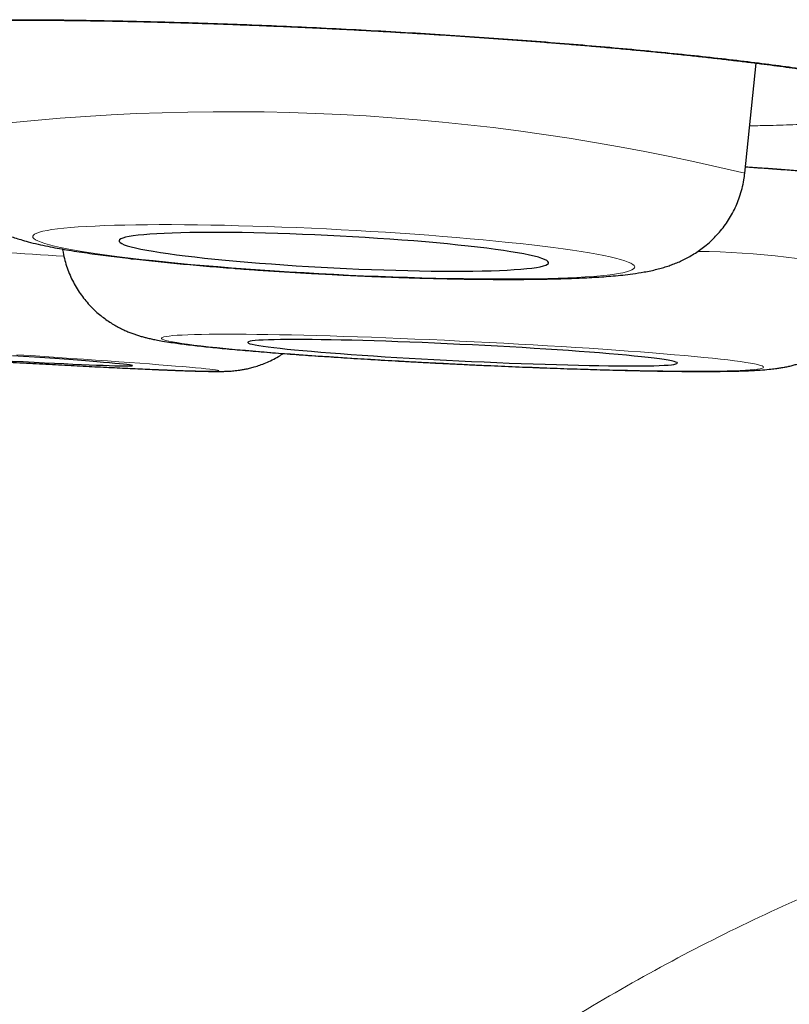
# Model space of a CAD drawing. Header units: millimetres. Extents: x 8 to 315, y 12 to 486.
# Tile 12 of 256: x 163.41 to 165.6, y 183.42 to 186.22. Entities that reach past the tile are written whole.
import ezdxf

# ---------------------------------------------------------------- set-up
doc = ezdxf.new("R2010")
doc.units = ezdxf.units.MM

msp = doc.modelspace()

# ---------------------------------------------------------------- linework, layer by layer
at = {"color": 7, "linetype": 'Continuous', "lineweight": 30}
msp.add_line((165.4771, 185.7842), (165.5096, 186.0981), dxfattribs=at)
at = {"color": 252, "linetype": 'Continuous', "lineweight": 0, "flags": 128}
for points in [[(164.3056, 185.4963), (164.348, 185.4942), (164.3903, 185.4923), (164.4324, 185.4906), (164.4743, 185.489), (164.5156, 185.4876), (164.5565, 185.4864), (164.5968, 185.4853), (164.6363, 185.4845), (164.6751, 185.4838), (164.7129, 185.4833), (164.7497, 185.483), (164.7855, 185.4829), (164.8201, 185.483), (164.8534, 185.4833), (164.8854, 185.4837), (164.9159, 185.4844), (164.945, 185.4852), (164.9725, 185.4862), (164.9984, 185.4874), (165.0225, 185.4888), (165.045, 185.4904), (165.0656, 185.4921), (165.0843, 185.494), (165.1012, 185.496), (165.1161, 185.4983), (165.129, 185.5006), (165.1399, 185.5031), (165.1487, 185.5058), (165.1555, 185.5086), (165.1602, 185.5115), (165.1629, 185.5145), (165.1634, 185.5176), (165.1618, 185.5209), (165.1582, 185.5242), (165.1524, 185.5277), (165.1446, 185.5312), (165.1347, 185.5348), (165.1228, 185.5384), (165.1089, 185.5421), (165.093, 185.5458), (165.0752, 185.5496), (165.0555, 185.5534), (165.034, 185.5572), (165.0107, 185.5611), (164.9856, 185.5649), (164.959, 185.5687), (164.9307, 185.5725), (164.9008, 185.5763), (164.8696, 185.58), (164.8369, 185.5837), (164.8029, 185.5873), (164.7678, 185.5909), (164.7315, 185.5943), (164.6941, 185.5977), (164.6558, 185.601), (164.6167, 185.6042), (164.5767, 185.6073), (164.5362, 185.6103), (164.495, 185.6132), (164.4534, 185.6159), (164.4114, 185.6185), (164.3692, 185.621), (164.3268, 185.6233), (164.2844, 185.6254), (164.242, 185.6274), (164.1998, 185.6292), (164.1578, 185.6309), (164.1162, 185.6324), (164.075, 185.6337), (164.0344, 185.6348), (163.9945, 185.6358), (163.9554, 185.6365), (163.9171, 185.6371), (163.8797, 185.6375), (163.8434, 185.6377), (163.8082, 185.6377), (163.7743, 185.6375), (163.7416, 185.6372), (163.7103, 185.6366), (163.6805, 185.6359), (163.6522, 185.6349), (163.6255, 185.6338), (163.6005, 185.6325), (163.5772, 185.6311), (163.5557, 185.6294), (163.536, 185.6276), (163.5182, 185.6257), (163.5023, 185.6235), (163.4884, 185.6212), (163.4765, 185.6188), (163.4666, 185.6162), (163.4588, 185.6135), (163.453, 185.6107), (163.4494, 185.6077), (163.4478, 185.6046), (163.4483, 185.6014), (163.4509, 185.5981), (163.4556, 185.5947), (163.4624, 185.5913), (163.4713, 185.5877), (163.4822, 185.5841), (163.4951, 185.5804), (163.51, 185.5767), (163.5269, 185.5729), (163.5456, 185.5691), (163.5662, 185.5653), (163.5886, 185.5615), (163.6128, 185.5577), (163.6387, 185.5539), (163.6662, 185.55), (163.6952, 185.5463), (163.7258, 185.5425), (163.7578, 185.5388), (163.7911, 185.5352), (163.8257, 185.5316), (163.8614, 185.5281), (163.8983, 185.5246), (163.9361, 185.5213), (163.9748, 185.518), (164.0144, 185.5149), (164.0547, 185.5118), (164.0955, 185.5089), (164.1369, 185.5061), (164.1787, 185.5034), (164.2208, 185.5009), (164.2632, 185.4985), (164.3056, 185.4963)], [(165.5305, 185.2314), (165.5296, 185.2331), (165.5265, 185.2349), (165.5213, 185.2367), (165.5141, 185.2387), (165.5048, 185.2407), (165.4935, 185.2428), (165.4801, 185.245), (165.4648, 185.2473), (165.4476, 185.2496), (165.4284, 185.252), (165.4074, 185.2544), (165.3846, 185.2569), (165.3601, 185.2594), (165.3338, 185.2619), (165.306, 185.2645), (165.2766, 185.2671), (165.2457, 185.2697), (165.2135, 185.2723), (165.1799, 185.2749), (165.145, 185.2775), (165.109, 185.2801), (165.072, 185.2827), (165.0339, 185.2853), (164.995, 185.2878), (164.9553, 185.2903), (164.9149, 185.2927), (164.8739, 185.2951), (164.8324, 185.2974), (164.7905, 185.2997), (164.7483, 185.3019), (164.706, 185.3041), (164.6635, 185.3061), (164.6211, 185.3081), (164.5788, 185.31), (164.5368, 185.3118), (164.495, 185.3135), (164.4537, 185.3151), (164.413, 185.3166), (164.3729, 185.318), (164.3335, 185.3193), (164.2949, 185.3205), (164.2573, 185.3216), (164.2206, 185.3225), (164.1851, 185.3233), (164.1508, 185.324), (164.1178, 185.3246), (164.0861, 185.325), (164.0558, 185.3253), (164.0271, 185.3255), (163.9999, 185.3256), (163.9744, 185.3255), (163.9506, 185.3253), (163.9285, 185.3249), (163.9083, 185.3245), (163.89, 185.3239), (163.8735, 185.3232), (163.8591, 185.3223), (163.8466, 185.3214), (163.8361, 185.3203), (163.8277, 185.3191), (163.8213, 185.3178), (163.8171, 185.3164), (163.8149, 185.3149), (163.8148, 185.3132), (163.8168, 185.3115), (163.8209, 185.3097), (163.8271, 185.3078), (163.8354, 185.3058), (163.8457, 185.3037), (163.8581, 185.3015), (163.8724, 185.2993), (163.8887, 185.297), (163.9069, 185.2947), (163.927, 185.2923), (163.9489, 185.2898), (163.9726, 185.2873), (163.998, 185.2848), (164.025, 185.2823), (164.0536, 185.2797), (164.0838, 185.2771), (164.1153, 185.2745), (164.1483, 185.2719), (164.1825, 185.2692), (164.218, 185.2666), (164.2545, 185.2641), (164.2921, 185.2615), (164.3306, 185.2589), (164.3699, 185.2564), (164.41, 185.254), (164.4507, 185.2516), (164.4919, 185.2492), (164.5336, 185.2469), (164.5757, 185.2446), (164.618, 185.2425), (164.6604, 185.2404), (164.7028, 185.2383), (164.7452, 185.2364), (164.7874, 185.2345), (164.8293, 185.2328), (164.8708, 185.2311), (164.9118, 185.2296), (164.9523, 185.2281), (164.9921, 185.2268), (165.031, 185.2255), (165.0692, 185.2244), (165.1063, 185.2234), (165.1424, 185.2226), (165.1773, 185.2218), (165.211, 185.2212), (165.2434, 185.2207), (165.2744, 185.2203), (165.3039, 185.2201), (165.3318, 185.2199), (165.3582, 185.2199), (165.3828, 185.2201), (165.4058, 185.2204), (165.4269, 185.2208), (165.4462, 185.2213), (165.4636, 185.2219), (165.4791, 185.2227), (165.4926, 185.2236), (165.504, 185.2246), (165.5135, 185.2258), (165.5209, 185.227), (165.5262, 185.2284), (165.5294, 185.2298), (165.5305, 185.2314)], [(163.9779, 185.2212), (163.9769, 185.2219), (163.9738, 185.2227), (163.9686, 185.2235), (163.9613, 185.2246), (163.952, 185.2257), (163.9406, 185.2269), (163.9272, 185.2283), (163.9119, 185.2297), (163.8946, 185.2313), (163.8754, 185.233), (163.8544, 185.2348), (163.8316, 185.2366), (163.807, 185.2386), (163.7808, 185.2406), (163.7529, 185.2427), (163.7235, 185.2449), (163.6926, 185.2472), (163.6603, 185.2495), (163.6267, 185.2518), (163.5919, 185.2543), (163.5559, 185.2567), (163.5188, 185.2592), (163.4808, 185.2618), (163.4419, 185.2644), (163.4022, 185.2669)], [(163.4008, 185.2448), (163.4406, 185.2426), (163.4795, 185.2405), (163.5176, 185.2385), (163.5547, 185.2365), (163.5907, 185.2347), (163.6256, 185.2329), (163.6592, 185.2312), (163.6916, 185.2297), (163.7225, 185.2282), (163.752, 185.2269), (163.7799, 185.2256), (163.8062, 185.2245), (163.8308, 185.2235), (163.8537, 185.2226), (163.8748, 185.2218), (163.894, 185.2212), (163.9113, 185.2207), (163.9268, 185.2203), (163.9402, 185.2201), (163.9516, 185.2199), (163.961, 185.2199), (163.9684, 185.2201), (163.9736, 185.2203), (163.9768, 185.2207), (163.9779, 185.2212)]]:
    msp.add_lwpolyline(points, dxfattribs=at)
at = {"color": 7, "linetype": 'Continuous', "lineweight": 30, "flags": 128}
for points in [[(164.3056, 185.5146), (164.3415, 185.5129), (164.3773, 185.5113), (164.4129, 185.5099), (164.4481, 185.5087), (164.4827, 185.5076), (164.5168, 185.5067), (164.5502, 185.506), (164.5827, 185.5055), (164.6143, 185.5052), (164.6447, 185.5051), (164.6741, 185.5052), (164.7021, 185.5054), (164.7288, 185.5059), (164.754, 185.5065), (164.7777, 185.5073), (164.7998, 185.5083), (164.8201, 185.5095), (164.8387, 185.5108), (164.8554, 185.5124), (164.8703, 185.5141), (164.8832, 185.5159), (164.8941, 185.5179), (164.903, 185.5201), (164.9098, 185.5224), (164.9145, 185.5248), (164.9171, 185.5273), (164.9177, 185.53), (164.9161, 185.5327), (164.9124, 185.5356), (164.9066, 185.5385), (164.8988, 185.5415), (164.8889, 185.5446), (164.877, 185.5478), (164.8631, 185.5509), (164.8473, 185.5542), (164.8296, 185.5574), (164.8102, 185.5606), (164.789, 185.5639), (164.7661, 185.5671), (164.7416, 185.5703), (164.7156, 185.5735), (164.6883, 185.5766), (164.6596, 185.5797), (164.6296, 185.5827), (164.5986, 185.5856), (164.5666, 185.5884), (164.5336, 185.5912), (164.4999, 185.5938), (164.4655, 185.5963), (164.4305, 185.5987), (164.3951, 185.601), (164.3594, 185.6031), (164.3236, 185.6051), (164.2876, 185.6069), (164.2517, 185.6086), (164.216, 185.6101), (164.1807, 185.6114), (164.1457, 185.6125), (164.1113, 185.6135), (164.0776, 185.6143), (164.0446, 185.6149), (164.0126, 185.6153), (163.9815, 185.6155), (163.9516, 185.6156), (163.9229, 185.6154), (163.8955, 185.615), (163.8696, 185.6145), (163.8451, 185.6138), (163.8222, 185.6129), (163.801, 185.6118), (163.7815, 185.6105), (163.7639, 185.6091), (163.7481, 185.6075), (163.7342, 185.6057), (163.7223, 185.6038), (163.7124, 185.6017), (163.7046, 185.5995), (163.6988, 185.5971), (163.6951, 185.5946), (163.6935, 185.592), (163.694, 185.5893), (163.6967, 185.5865), (163.7014, 185.5836), (163.7082, 185.5806), (163.7171, 185.5776), (163.728, 185.5745), (163.7409, 185.5713), (163.7557, 185.5681), (163.7725, 185.5649), (163.7911, 185.5617), (163.8114, 185.5584), (163.8335, 185.5552), (163.8571, 185.552), (163.8824, 185.5488), (163.9091, 185.5456), (163.9371, 185.5425), (163.9664, 185.5395), (163.9969, 185.5365), (164.0285, 185.5336), (164.061, 185.5308), (164.0943, 185.5281), (164.1284, 185.5256), (164.1631, 185.5231), (164.1983, 185.5208), (164.2339, 185.5186), (164.2697, 185.5165), (164.3056, 185.5146)], [(165.2848, 185.2433), (165.2838, 185.2447), (165.2807, 185.2462), (165.2755, 185.2478), (165.2682, 185.2495), (165.2589, 185.2513), (165.2476, 185.2532), (165.2342, 185.2551), (165.219, 185.2571), (165.2018, 185.2591), (165.1829, 185.2612), (165.1621, 185.2633), (165.1397, 185.2655), (165.1157, 185.2677), (165.0901, 185.2699), (165.0631, 185.2721), (165.0348, 185.2743), (165.0052, 185.2765), (164.9745, 185.2787), (164.9427, 185.2809), (164.91, 185.283), (164.8764, 185.2851), (164.8422, 185.2872), (164.8074, 185.2892), (164.7721, 185.2912), (164.7365, 185.2931), (164.7006, 185.2949), (164.6647, 185.2966), (164.6288, 185.2983), (164.593, 185.2999), (164.5575, 185.3014), (164.5224, 185.3028), (164.4879, 185.304), (164.4539, 185.3052), (164.4207, 185.3063), (164.3884, 185.3072), (164.3571, 185.3081), (164.3268, 185.3088), (164.2978, 185.3094), (164.27, 185.3098), (164.2436, 185.3102), (164.2187, 185.3104), (164.1954, 185.3104), (164.1737, 185.3104), (164.1537, 185.3102), (164.1356, 185.3099), (164.1192, 185.3094), (164.1048, 185.3088), (164.0923, 185.3081), (164.0819, 185.3073), (164.0734, 185.3064), (164.0671, 185.3053), (164.0628, 185.3042), (164.0606, 185.3029), (164.0606, 185.3015), (164.0626, 185.3), (164.0667, 185.2985), (164.073, 185.2968), (164.0813, 185.2951), (164.0916, 185.2932), (164.104, 185.2914), (164.1183, 185.2894), (164.1345, 185.2874), (164.1525, 185.2853), (164.1724, 185.2832), (164.194, 185.2811), (164.2172, 185.2789), (164.242, 185.2767), (164.2683, 185.2745), (164.296, 185.2723), (164.325, 185.2701), (164.3552, 185.2679), (164.3864, 185.2657), (164.4187, 185.2635), (164.4518, 185.2614), (164.4857, 185.2593), (164.5203, 185.2573), (164.5553, 185.2553), (164.5908, 185.2534), (164.6265, 185.2515), (164.6624, 185.2497), (164.6984, 185.248), (164.7342, 185.2464), (164.7699, 185.2448), (164.8052, 185.2434), (164.84, 185.2421), (164.8743, 185.2408), (164.9079, 185.2397), (164.9406, 185.2387), (164.9725, 185.2378), (165.0033, 185.237), (165.033, 185.2364), (165.0614, 185.2359), (165.0885, 185.2355), (165.1141, 185.2352), (165.1382, 185.2351), (165.1608, 185.2351), (165.1816, 185.2352), (165.2007, 185.2354), (165.218, 185.2358), (165.2333, 185.2363), (165.2468, 185.237), (165.2583, 185.2377), (165.2677, 185.2386), (165.2751, 185.2396), (165.2804, 185.2407), (165.2837, 185.2419), (165.2848, 185.2433)], [(163.7323, 185.236), (163.7313, 185.2365), (163.7281, 185.2372), (163.7229, 185.238), (163.7156, 185.2389), (163.7063, 185.24), (163.6949, 185.2411), (163.6815, 185.2424), (163.6663, 185.2438), (163.6491, 185.2452), (163.6301, 185.2468), (163.6093, 185.2484), (163.5869, 185.2502), (163.5629, 185.252), (163.5373, 185.2539), (163.5103, 185.2558), (163.482, 185.2578), (163.4524, 185.2599), (163.4216, 185.262), (163.3898, 185.2641)], [(163.3889, 185.2491), (163.4207, 185.2474), (163.4515, 185.2458), (163.4811, 185.2443), (163.5095, 185.2429), (163.5366, 185.2416), (163.5622, 185.2404), (163.5863, 185.2393), (163.6087, 185.2384), (163.6295, 185.2375), (163.6486, 185.2368), (163.6658, 185.2362), (163.6811, 185.2357), (163.6945, 185.2354), (163.706, 185.2351), (163.7154, 185.2351), (163.7227, 185.2351), (163.728, 185.2353), (163.7312, 185.2356), (163.7323, 185.236)]]:
    msp.add_lwpolyline(points, dxfattribs=at)
at = {"color": 252, "linetype": 'Continuous', "lineweight": 0}
for centre, radius, start, end in [((164.0086, 179.7334), 6.2264, 76.35858, 97.80588), ((158.2216, 103.7143), 82.0056, 86.283776, 86.785139), ((165.3234, 183.3106), 2.2509, 76.6423, 89.4867)]:
    msp.add_arc(centre, radius, start, end, dxfattribs=at)
for points, knots in [([(164.9633, 186.1542), (164.928, 186.157), (164.8573, 186.1626), (164.7481, 186.1705), (164.6371, 186.178), (164.5247, 186.185), (164.4117, 186.1914), (164.2983, 186.1973), (164.1849, 186.2026), (164.072, 186.2074), (163.9604, 186.2114), (163.8506, 186.2149), (163.7431, 186.2176), (163.6381, 186.2197), (163.5361, 186.2212), (163.4378, 186.2219), (163.3438, 186.2219), (163.2543, 186.2213), (163.1695, 186.2199), (163.09, 186.2179), (163.0161, 186.2152), (162.9482, 186.2118), (162.8869, 186.2078), (162.832, 186.2031), (162.7838, 186.1978), (162.7426, 186.192), (162.7087, 186.1856), (162.6823, 186.1787), (162.6635, 186.1713), (162.6521, 186.1634), (162.6482, 186.155), (162.6521, 186.1464), (162.6637, 186.1373), (162.683, 186.1279), (162.7097, 186.1183), (162.7437, 186.1084), (162.7848, 186.0984), (162.8332, 186.0883), (162.8884, 186.078), (162.9502, 186.0677), (163.0182, 186.0574), (163.0887, 186.0476), (163.1391, 186.0413), (163.1627, 186.0384)], [0, 0, 0, 0, 0.024408, 0.048899, 0.073418, 0.097909, 0.122316, 0.146724, 0.171215, 0.195734, 0.220225, 0.244633, 0.26904, 0.293531, 0.318051, 0.342542, 0.366949, 0.391357, 0.415848, 0.440367, 0.464858, 0.489266, 0.513673, 0.538164, 0.562684, 0.587175, 0.611582, 0.63599, 0.660481, 0.685, 0.709491, 0.733899, 0.758306, 0.782797, 0.807316, 0.831807, 0.856215, 0.880623, 0.905114, 0.929633, 0.954124, 0.978531, 1, 1, 1, 1]), ([(165.4911, 185.9193), (165.5068, 185.9196), (165.5501, 185.9204), (165.6149, 185.9226), (165.6857, 185.9257), (165.75, 185.9294), (165.8079, 185.9338), (165.8589, 185.9388), (165.9031, 185.9444), (165.9402, 185.9505), (165.97, 185.9572), (165.9923, 185.9644), (166.0069, 185.9721), (166.0139, 185.9803), (166.0133, 185.9888), (166.0052, 185.9977), (165.9895, 186.0069), (165.966, 186.0164), (165.9351, 186.0262), (165.8969, 186.0362), (165.8517, 186.0463), (165.7997, 186.0565), (165.7408, 186.0668), (165.6755, 186.077), (165.604, 186.0873), (165.5269, 186.0975), (165.4444, 186.1075), (165.3568, 186.1174), (165.2644, 186.127), (165.1676, 186.1364), (165.0674, 186.1455), (164.9979, 186.1513), (164.9633, 186.1542)], [0, 0, 0, 0, 0.019302, 0.053156, 0.08705, 0.120904, 0.154643, 0.188382, 0.222236, 0.256129, 0.289983, 0.323722, 0.357461, 0.391315, 0.425209, 0.459063, 0.492802, 0.526541, 0.560395, 0.594288, 0.628142, 0.661881, 0.69562, 0.729474, 0.763368, 0.797222, 0.830961, 0.864692, 0.898538, 0.932423, 0.966269, 1, 1, 1, 1]), ([(166.1569, 185.745), (166.1387, 185.7471), (166.1022, 185.7512), (166.039, 185.7576), (165.969, 185.7643), (165.8916, 185.7713), (165.8088, 185.7782), (165.7211, 185.7852), (165.6287, 185.7922), (165.5479, 185.7981), (165.4967, 185.8016), (165.479, 185.8028)], [0, 0, 0, 0, 0.111876, 0.223752, 0.342488, 0.46163, 0.580909, 0.700051, 0.818787, 0.937523, 1, 1, 1, 1]), ([(170.9569, 184.5363), (170.64, 184.5338), (170.0064, 184.5288), (169.0567, 184.4775), (168.1102, 184.3832), (167.172, 184.2261), (166.3672, 184.0105), (165.7007, 183.7569), (165.1667, 183.4947), (164.6638, 183.1764), (164.2043, 182.7976), (163.8036, 182.3568), (163.4748, 181.8603), (163.2249, 181.3183), (163.126, 180.9345), (163.0765, 180.7425)], [0, 0, 0, 0, 0.10003, 0.200056, 0.300173, 0.400239, 0.500131, 0.562636, 0.625145, 0.687668, 0.750125, 0.812616, 0.875055, 0.937489, 1, 1, 1, 1]), ([(170.9569, 183.7315), (170.872, 183.7313), (170.6598, 183.7309), (170.3203, 183.7265), (169.9809, 183.718), (169.684, 183.707), (169.4506, 183.6959), (169.2383, 183.6837), (169.0043, 183.6681), (168.7278, 183.646), (168.4301, 183.6169), (168.1539, 183.5848), (167.8989, 183.5507), (167.6444, 183.5118), (167.3904, 183.4675), (167.1373, 183.4174), (166.9155, 183.3678), (166.7246, 183.3207), (166.5644, 183.278), (166.4048, 183.2322), (166.2459, 183.1828), (166.0878, 183.1298), (165.9306, 183.0729), (165.7746, 183.0119), (165.6201, 182.9467), (165.4677, 182.877), (165.3171, 182.8023), (165.1687, 182.7223), (165.0386, 182.6458), (164.9265, 182.5748), (164.8316, 182.5109), (164.7343, 182.4411), (164.6353, 182.365), (164.5463, 182.2911), (164.4654, 182.2193), (164.3924, 182.1502), (164.317, 182.0735), (164.2443, 181.994), (164.1742, 181.9114), (164.1072, 181.8259), (164.0434, 181.7373), (163.9833, 181.6462), (163.931, 181.5594), (163.8789, 181.4652), (163.8279, 181.3634), (163.7761, 181.2462), (163.7298, 181.1268), (163.693, 181.019), (163.6731, 180.9509), (163.6651, 180.9236)], [0, 0, 0, 0, 0.030311, 0.075829, 0.121347, 0.151731, 0.182115, 0.205005, 0.227895, 0.266165, 0.304435, 0.335215, 0.365995, 0.396862, 0.427729, 0.458669, 0.489608, 0.509459, 0.529311, 0.549209, 0.569106, 0.589082, 0.609058, 0.629098, 0.649137, 0.669129, 0.689121, 0.709276, 0.729431, 0.743059, 0.756689, 0.770316, 0.785817, 0.801316, 0.811695, 0.824518, 0.837341, 0.850283, 0.863224, 0.876348, 0.889473, 0.90273, 0.915988, 0.926374, 0.942055, 0.957737, 0.973562, 0.989388, 1, 1, 1, 1])]:
    msp.add_open_spline(points, degree=3, knots=knots, dxfattribs=at)
at = {"color": 7, "linetype": 'Continuous', "lineweight": 30}
for points, knots in [([(162.7564, 186.1869), (162.7564, 186.1869), (162.7562, 186.1868), (162.7572, 186.1871), (162.7597, 186.1878), (162.7642, 186.1889), (162.7706, 186.1903), (162.779, 186.1919), (162.7896, 186.1937), (162.8023, 186.1957), (162.8171, 186.1977), (162.834, 186.1997), (162.8529, 186.2018), (162.8738, 186.2038), (162.8969, 186.2058), (162.9219, 186.2077), (162.9489, 186.2095), (162.9778, 186.2112), (163.0084, 186.2128), (163.0407, 186.2143), (163.0746, 186.2157), (163.11, 186.2169), (163.1468, 186.2179), (163.1848, 186.2188), (163.2243, 186.2195), (163.2651, 186.2201), (163.3075, 186.2205), (163.3512, 186.2207), (163.3962, 186.2208), (163.4424, 186.2208), (163.4897, 186.2205), (163.5379, 186.2201), (163.5869, 186.2195), (163.6367, 186.2188), (163.687, 186.2179), (163.7381, 186.2168), (163.79, 186.2156), (163.8428, 186.2142), (163.8963, 186.2126), (163.9502, 186.2109), (164.0044, 186.209), (164.0588, 186.207), (164.1136, 186.2048), (164.1688, 186.2025), (164.2241, 186.2), (164.2797, 186.1974), (164.3354, 186.1946), (164.391, 186.1917), (164.4465, 186.1887), (164.502, 186.1855), (164.5573, 186.1822), (164.6122, 186.1788), (164.6666, 186.1752), (164.7207, 186.1716), (164.7744, 186.1678), (164.8277, 186.1639), (164.8804, 186.1599), (164.9231, 186.1566), (164.9574, 186.1538), (164.9913, 186.151), (165.0338, 186.1474), (165.0834, 186.1431), (165.1321, 186.1387), (165.1798, 186.1342), (165.2267, 186.1297), (165.2726, 186.1251), (165.3174, 186.1204), (165.3611, 186.1157), (165.4036, 186.1109), (165.4448, 186.1061), (165.4845, 186.1013), (165.5227, 186.0965), (165.5595, 186.0917), (165.5948, 186.0869), (165.6285, 186.0821), (165.6606, 186.0773), (165.6913, 186.0725), (165.7201, 186.0678), (165.7471, 186.0632), (165.7723, 186.0587), (165.7957, 186.0542), (165.8171, 186.0499), (165.8362, 186.0458), (165.8531, 186.0419), (165.8678, 186.0383), (165.8805, 186.035), (165.891, 186.032), (165.8989, 186.0295), (165.9046, 186.0276), (165.9081, 186.0263), (165.9099, 186.0255), (165.9099, 186.0255), (165.9099, 186.0255)], [0, 0, 0, 0, 0.000256, 0.007502, 0.014804, 0.022741, 0.031272, 0.040363, 0.049955, 0.059972, 0.070328, 0.080944, 0.091624, 0.102602, 0.113825, 0.125249, 0.136834, 0.148546, 0.160351, 0.17222, 0.184126, 0.196045, 0.207948, 0.219836, 0.231708, 0.243671, 0.255716, 0.267827, 0.279986, 0.292176, 0.304381, 0.316581, 0.328759, 0.340899, 0.352987, 0.365052, 0.377169, 0.389376, 0.401622, 0.413849, 0.425998, 0.438089, 0.450287, 0.462467, 0.474648, 0.486847, 0.499081, 0.511287, 0.523457, 0.535678, 0.547912, 0.560109, 0.572237, 0.584374, 0.596579, 0.608767, 0.62096, 0.633173, 0.638776, 0.645216, 0.657376, 0.669492, 0.681592, 0.693695, 0.705816, 0.717982, 0.730088, 0.742229, 0.754388, 0.766513, 0.77856, 0.790491, 0.802502, 0.814437, 0.826335, 0.838209, 0.850076, 0.861947, 0.873563, 0.885272, 0.896879, 0.908307, 0.919477, 0.930315, 0.940993, 0.951528, 0.961769, 0.971637, 0.980057, 0.987981, 0.995385, 1, 1, 1, 1]), ([(163.163, 185.9021), (163.163, 185.9012), (163.1627, 185.8925), (163.1639, 185.8759), (163.1667, 185.8527), (163.1714, 185.83), (163.1777, 185.808), (163.1855, 185.7868), (163.1947, 185.7665), (163.2051, 185.7473), (163.2166, 185.7292), (163.2291, 185.7123), (163.2424, 185.6967), (163.2561, 185.6824), (163.2701, 185.6695), (163.2843, 185.658), (163.2984, 185.6478), (163.3123, 185.6387), (163.326, 185.6306), (163.3396, 185.6235), (163.3531, 185.617), (163.3669, 185.611), (163.3813, 185.6054), (163.3969, 185.6), (163.4147, 185.5944), (163.4368, 185.5882), (163.4622, 185.582), (163.4897, 185.5761), (163.5166, 185.5709), (163.5439, 185.5661), (163.5723, 185.5615), (163.602, 185.557), (163.6322, 185.5527), (163.6632, 185.5486), (163.695, 185.5446), (163.7278, 185.5408), (163.7614, 185.537), (163.796, 185.5334), (163.8314, 185.5298), (163.8676, 185.5263), (163.9046, 185.523), (163.9424, 185.5197), (163.9808, 185.5165), (164.0197, 185.5135), (164.0593, 185.5105), (164.0992, 185.5077), (164.1396, 185.505), (164.1803, 185.5025), (164.2212, 185.5), (164.2615, 185.4978), (164.2897, 185.4963), (164.3042, 185.4955), (164.3056, 185.4955)], [0, 0, 0, 0, 0.001572, 0.01619, 0.030646, 0.04495, 0.059106, 0.073117, 0.086985, 0.100704, 0.114266, 0.127657, 0.140857, 0.153846, 0.166612, 0.179167, 0.191564, 0.203908, 0.216346, 0.229051, 0.242292, 0.256412, 0.27187, 0.289316, 0.309785, 0.335188, 0.369638, 0.402027, 0.431409, 0.459062, 0.488223, 0.516158, 0.543295, 0.56989, 0.596099, 0.622021, 0.647722, 0.673253, 0.698646, 0.723931, 0.749126, 0.774249, 0.799312, 0.824326, 0.8493, 0.874242, 0.899157, 0.924052, 0.948933, 0.973802, 0.997355, 1, 1, 1, 1]), ([(165.479, 185.8025), (165.4947, 185.8014), (165.5268, 185.7992), (165.5741, 185.7958), (165.6211, 185.7924), (165.6671, 185.789), (165.7117, 185.7856), (165.755, 185.7822), (165.797, 185.7788), (165.8378, 185.7754), (165.8774, 185.772), (165.9156, 185.7686), (165.9525, 185.7653), (165.9879, 185.762), (166.0217, 185.7587), (166.054, 185.7555), (166.0847, 185.7523), (166.1137, 185.7491), (166.1408, 185.7461), (166.1661, 185.7431), (166.1897, 185.7402), (166.2114, 185.7374), (166.2311, 185.7346), (166.2488, 185.7321), (166.2627, 185.7299), (166.2731, 185.7282), (166.2823, 185.7266), (166.2914, 185.725), (166.2993, 185.7234), (166.3048, 185.7222), (166.3082, 185.7214), (166.3098, 185.7209), (166.3097, 185.721), (166.3096, 185.721)], [0, 0, 0, 0, 0.035092, 0.071327, 0.107736, 0.144166, 0.18042, 0.216359, 0.252252, 0.28835, 0.324378, 0.360392, 0.396443, 0.432564, 0.468339, 0.504179, 0.540032, 0.575728, 0.611125, 0.6461, 0.681227, 0.716012, 0.750438, 0.784476, 0.818066, 0.839687, 0.858703, 0.889964, 0.920041, 0.94533, 0.968808, 0.990356, 1, 1, 1, 1]), ([(164.3056, 185.4955), (164.3128, 185.4951), (164.3338, 185.494), (164.3684, 185.4924), (164.4094, 185.4906), (164.4502, 185.489), (164.4907, 185.4875), (164.5308, 185.4862), (164.5706, 185.485), (164.6098, 185.4841), (164.6484, 185.4832), (164.6864, 185.4826), (164.7237, 185.4821), (164.7603, 185.4818), (164.796, 185.4817), (164.8308, 185.4817), (164.8647, 185.482), (164.8977, 185.4824), (164.9296, 185.483), (164.9606, 185.4838), (164.9906, 185.4849), (165.0197, 185.4861), (165.048, 185.4876), (165.0755, 185.4894), (165.1027, 185.4916), (165.1302, 185.4942), (165.1593, 185.4977), (165.1855, 185.5018), (165.2083, 185.5062), (165.2257, 185.5102), (165.2417, 185.5145), (165.2569, 185.5192), (165.2718, 185.5244), (165.2866, 185.5304), (165.3016, 185.5372), (165.3168, 185.5451), (165.3323, 185.5541), (165.3479, 185.5645), (165.3636, 185.5763), (165.3791, 185.5896), (165.3941, 185.6043), (165.4084, 185.6204), (165.4218, 185.6377), (165.434, 185.6562), (165.445, 185.6756), (165.4545, 185.696), (165.4629, 185.7177), (165.4697, 185.7408), (165.4745, 185.7632), (165.4762, 185.7777), (165.4769, 185.7841)], [0, 0, 0, 0, 0.013135, 0.0380971, 0.0630641, 0.0880385, 0.1130248, 0.1380276, 0.1630521, 0.188104, 0.2131896, 0.2383163, 0.2634931, 0.2887302, 0.3140403, 0.339439, 0.364946, 0.3905864, 0.4163927, 0.4424086, 0.4686937, 0.4953324, 0.5224486, 0.550234, 0.5790051, 0.6093361, 0.6424211, 0.6812578, 0.7034772, 0.7229165, 0.7398278, 0.7549866, 0.768984, 0.7822636, 0.7951651, 0.8079484, 0.8207522, 0.8337047, 0.8468786, 0.8602834, 0.8738878, 0.8876435, 0.9015039, 0.9154317, 0.929401, 0.9433946, 0.9574015, 0.9728327, 0.9881002, 1, 1, 1, 1]), ([(163.5325, 185.5681), (163.5327, 185.5668), (163.5338, 185.5578), (163.5375, 185.5415), (163.5436, 185.5196), (163.5515, 185.4986), (163.5606, 185.4784), (163.5711, 185.4592), (163.5828, 185.4411), (163.5954, 185.4242), (163.609, 185.4086), (163.6231, 185.3942), (163.6377, 185.3813), (163.6524, 185.3698), (163.6669, 185.3598), (163.681, 185.3511), (163.6944, 185.3438), (163.7071, 185.3377), (163.7191, 185.3324), (163.7304, 185.328), (163.7413, 185.3242), (163.7519, 185.3208), (163.7626, 185.3177), (163.7737, 185.3149), (163.786, 185.312), (163.8007, 185.309), (163.8191, 185.3057), (163.8402, 185.3023), (163.8627, 185.2992), (163.8853, 185.2962), (163.9091, 185.2934), (163.9344, 185.2906), (163.9605, 185.2879), (163.9875, 185.2852), (164.0157, 185.2826), (164.0449, 185.28), (164.0752, 185.2774), (164.1067, 185.2748), (164.1392, 185.2722), (164.1727, 185.2696), (164.2071, 185.2671), (164.2425, 185.2646), (164.2788, 185.2621), (164.3158, 185.2596), (164.3535, 185.2572), (164.3919, 185.2548), (164.4308, 185.2525), (164.4702, 185.2502), (164.5101, 185.2479), (164.5502, 185.2458), (164.5906, 185.2436), (164.6312, 185.2416), (164.6718, 185.2396), (164.7125, 185.2377), (164.7531, 185.2358), (164.7935, 185.234), (164.8336, 185.2324), (164.8734, 185.2308), (164.9128, 185.2293), (164.9518, 185.2279), (164.9901, 185.2266), (165.0278, 185.2254), (165.0648, 185.2243), (165.101, 185.2233), (165.1364, 185.2224), (165.1708, 185.2216), (165.2042, 185.2209), (165.2366, 185.2204), (165.2679, 185.2199), (165.2981, 185.2196), (165.3271, 185.2194), (165.355, 185.2193), (165.3816, 185.2194), (165.4071, 185.2196), (165.4314, 185.2199), (165.4547, 185.2204), (165.4772, 185.2211), (165.4994, 185.222), (165.5224, 185.2233), (165.5438, 185.225), (165.5623, 185.227), (165.5764, 185.2291), (165.5882, 185.2311), (165.5997, 185.2334), (165.6114, 185.2361), (165.6235, 185.2394), (165.6363, 185.2434), (165.6498, 185.2482), (165.6642, 185.2542), (165.6795, 185.2614), (165.6955, 185.2702), (165.7119, 185.2805), (165.7284, 185.2925), (165.7446, 185.306), (165.7601, 185.3209), (165.7748, 185.3372), (165.7884, 185.3546), (165.8007, 185.3731), (165.8117, 185.3926), (165.8212, 185.4129), (165.8295, 185.4346), (165.8362, 185.4576), (165.841, 185.4799), (165.8426, 185.4944), (165.8433, 185.5007)], [0, 0, 0, 0, 0.0012595, 0.0082425, 0.015145, 0.0219676, 0.0287093, 0.0353677, 0.0419383, 0.0484139, 0.0547826, 0.0610264, 0.0671192, 0.0730273, 0.0787156, 0.084163, 0.0893802, 0.0944199, 0.0993741, 0.1043653, 0.1094946, 0.1149288, 0.120873, 0.1276012, 0.1355239, 0.1453689, 0.1588169, 0.175658, 0.190165, 0.2037032, 0.2180169, 0.2316612, 0.2449071, 0.2579007, 0.2707223, 0.2834208, 0.296028, 0.3085655, 0.3210489, 0.3334895, 0.3458958, 0.3582743, 0.3706302, 0.3829675, 0.3952895, 0.4075988, 0.4198979, 0.4321886, 0.4444726, 0.4567513, 0.469026, 0.4812981, 0.4935685, 0.5058384, 0.5181087, 0.5303803, 0.5426543, 0.5549318, 0.5672141, 0.5795025, 0.5917986, 0.6041041, 0.616421, 0.6287518, 0.6410992, 0.6534667, 0.6658586, 0.6782803, 0.6907385, 0.7032422, 0.7158031, 0.728437, 0.7411662, 0.7540224, 0.7670536, 0.7803352, 0.7939953, 0.8082749, 0.8237088, 0.8419072, 0.854412, 0.8621254, 0.8688746, 0.8748677, 0.8803817, 0.8856367, 0.8908152, 0.8960179, 0.9013733, 0.9069763, 0.9128679, 0.9190328, 0.9254168, 0.9319561, 0.9385981, 0.945306, 0.9520561, 0.9588337, 0.9656293, 0.9724374, 0.979254, 0.9867898, 0.9942398, 1, 1, 1, 1]), ([(162.0106, 185.4941), (162.0122, 185.4908), (162.0167, 185.481), (162.0258, 185.4654), (162.0377, 185.4476), (162.0507, 185.431), (162.0646, 185.4155), (162.0791, 185.4013), (162.0943, 185.3885), (162.1098, 185.377), (162.1253, 185.3668), (162.1406, 185.3582), (162.1552, 185.351), (162.1687, 185.3451), (162.1809, 185.3405), (162.1916, 185.3369), (162.2012, 185.3341), (162.2097, 185.3318), (162.2175, 185.3299), (162.2247, 185.3284), (162.2316, 185.327), (162.2385, 185.3258), (162.246, 185.3246), (162.2548, 185.3234), (162.2664, 185.3219), (162.2805, 185.3203), (162.2966, 185.3186), (162.3134, 185.317), (162.3316, 185.3153), (162.3516, 185.3135), (162.3728, 185.3117), (162.3952, 185.3099), (162.4191, 185.308), (162.4442, 185.306), (162.4708, 185.304), (162.4986, 185.3019), (162.5277, 185.2998), (162.5581, 185.2976), (162.5896, 185.2953), (162.6222, 185.293), (162.6558, 185.2907), (162.6905, 185.2883), (162.726, 185.2859), (162.7624, 185.2835), (162.7995, 185.2811), (162.8373, 185.2786), (162.8757, 185.2761), (162.9146, 185.2736), (162.954, 185.2711), (162.9937, 185.2687), (163.0337, 185.2662), (163.0739, 185.2637), (163.1142, 185.2613), (163.1545, 185.2589), (163.1947, 185.2565), (163.2347, 185.2542), (163.2745, 185.2519), (163.314, 185.2496), (163.3531, 185.2474), (163.3916, 185.2452), (163.4296, 185.2432), (163.467, 185.2411), (163.5036, 185.2392), (163.5393, 185.2373), (163.5742, 185.2355), (163.6082, 185.2337), (163.6411, 185.2321), (163.6729, 185.2305), (163.7035, 185.229), (163.733, 185.2277), (163.7611, 185.2264), (163.788, 185.2252), (163.8135, 185.2241), (163.8375, 185.2231), (163.8602, 185.2223), (163.8814, 185.2215), (163.9012, 185.2208), (163.9197, 185.2203), (163.9368, 185.2198), (163.953, 185.2195), (163.9688, 185.2193), (163.9822, 185.2193), (163.9935, 185.2196), (164.0019, 185.2199), (164.0092, 185.2203), (164.0167, 185.2208), (164.0246, 185.2215), (164.0332, 185.2226), (164.0428, 185.224), (164.0535, 185.2259), (164.0657, 185.2285), (164.0796, 185.2322), (164.0952, 185.2372), (164.1123, 185.2438), (164.1302, 185.252), (164.147, 185.261), (164.1573, 185.2679), (164.1619, 185.2709)], [0, 0, 0, 0, 0.003549, 0.0107, 0.017752, 0.024701, 0.031538, 0.038252, 0.044824, 0.051227, 0.057418, 0.063328, 0.068866, 0.07395, 0.07856, 0.082773, 0.086729, 0.090601, 0.094561, 0.098757, 0.103418, 0.108827, 0.115394, 0.123835, 0.135792, 0.153209, 0.168038, 0.182025, 0.196822, 0.211061, 0.224989, 0.238729, 0.252345, 0.265876, 0.279347, 0.292772, 0.306162, 0.319526, 0.33287, 0.346196, 0.359509, 0.372811, 0.386105, 0.39939, 0.41267, 0.425945, 0.439215, 0.452483, 0.465747, 0.479009, 0.49227, 0.50553, 0.518789, 0.532048, 0.545306, 0.558566, 0.571826, 0.585087, 0.59835, 0.611616, 0.624884, 0.638156, 0.651432, 0.664713, 0.678001, 0.691296, 0.7046, 0.717915, 0.731243, 0.744588, 0.757954, 0.771346, 0.784771, 0.798239, 0.811765, 0.82537, 0.839087, 0.852968, 0.867106, 0.881679, 0.897091, 0.914594, 0.925151, 0.931885, 0.937726, 0.942726, 0.947188, 0.951374, 0.955504, 0.959717, 0.96424, 0.969256, 0.974877, 0.981076, 0.987698, 0.994586, 1, 1, 1, 1])]:
    msp.add_open_spline(points, degree=3, knots=knots, dxfattribs=at)

doc.saveas('drawing.dxf')
